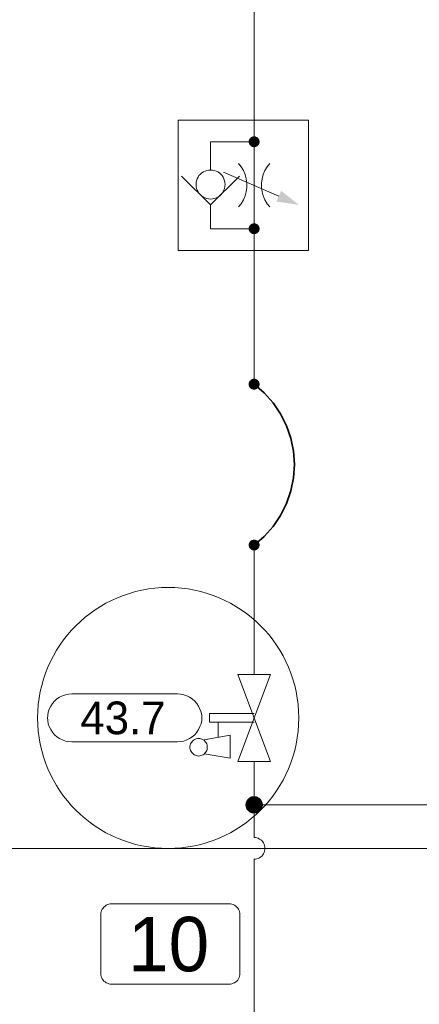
# Model space of a CAD drawing. Header units: millimetres. Extents: x 0 to 203, y 0 to 47.
# Tile 177 of 196: x 148.71 to 150.15, y 37.02 to 40.58. Entities that reach past the tile are written whole.
import ezdxf

# ---------------------------------------------------------------- set-up
doc = ezdxf.new("R2010")
doc.units = ezdxf.units.MM
for name, color, linetype in [('PDF_Geomertry', 7, 'Continuous'), ('PDF_Solid Fills', 7, 'Continuous'), ('PDF_Text', 7, 'Continuous')]:
    doc.layers.add(name, color=color, linetype=linetype)
doc.styles.add('PDF Arial', font='txt')

msp = doc.modelspace()

# ---------------------------------------------------------------- hatches: boundary and pattern name
at = {"layer": 'PDF_Solid Fills', "transparency": 33554559}
for points in [[(149.554, 40.1346), (149.5365, 40.1443), (149.5379, 40.1465)], [(149.554, 40.1346), (149.5379, 40.1465), (149.5402, 40.1485)], [(149.554, 40.1346), (149.5402, 40.1485), (149.5415, 40.1507)], [(149.554, 40.1346), (149.5415, 40.1507), (149.5435, 40.1521)], [(149.554, 40.1346), (149.5435, 40.1521), (149.5463, 40.1526)], [(149.554, 40.1346), (149.5463, 40.1526), (149.5485, 40.154)], [(149.554, 40.1346), (149.5485, 40.154), (149.5513, 40.154)], [(149.554, 40.1346), (149.5513, 40.154), (149.554, 40.1549)], [(149.554, 40.1346), (149.554, 40.1549), (149.556, 40.154)], [(149.554, 40.1346), (149.5588, 40.154), (149.561, 40.1526)], [(149.554, 40.1346), (149.556, 40.154), (149.5588, 40.154)], [(149.554, 40.1346), (149.561, 40.1526), (149.5638, 40.1521)], [(149.554, 40.1346), (149.5638, 40.1521), (149.5657, 40.1507)], [(149.554, 40.1346), (149.5657, 40.1507), (149.5679, 40.1485)], [(149.554, 40.1346), (149.5679, 40.1485), (149.5693, 40.1465)], [(149.554, 40.1346), (149.5693, 40.1465), (149.5707, 40.1443)], [(149.554, 40.1346), (149.5338, 40.1346), (149.5346, 40.1374)], [(149.554, 40.1346), (149.5346, 40.1326), (149.5338, 40.1346)], [(149.554, 40.1346), (149.5346, 40.1401), (149.5352, 40.1424)], [(149.554, 40.1346), (149.5346, 40.1374), (149.5346, 40.1401)], [(149.554, 40.1346), (149.5346, 40.1299), (149.5346, 40.1326)], [(149.554, 40.1346), (149.5352, 40.1271), (149.5346, 40.1299)], [(149.554, 40.1346), (149.5352, 40.1424), (149.5365, 40.1443)], [(149.554, 40.1346), (149.5365, 40.1249), (149.5352, 40.1271)], [(149.554, 40.1346), (149.5379, 40.1229), (149.5365, 40.1249)], [(149.554, 40.1346), (149.5402, 40.1207), (149.5379, 40.1229)], [(149.554, 40.1346), (149.5415, 40.1193), (149.5402, 40.1207)], [(149.554, 40.1346), (149.5435, 40.1179), (149.5415, 40.1193)], [(149.554, 40.1346), (149.5463, 40.1165), (149.5435, 40.1179)], [(149.554, 40.1346), (149.5485, 40.116), (149.5463, 40.1165)], [(149.554, 40.1346), (149.5513, 40.1151), (149.5485, 40.116)], [(149.554, 40.1346), (149.554, 40.1151), (149.5513, 40.1151)], [(149.554, 40.1346), (149.5707, 40.1443), (149.5721, 40.1424)], [(149.554, 40.1346), (149.5721, 40.1424), (149.5727, 40.1401)], [(149.554, 40.1346), (149.5727, 40.1401), (149.5735, 40.1374)], [(149.554, 40.1346), (149.5735, 40.1374), (149.5735, 40.1346)], [(149.554, 40.1346), (149.556, 40.1151), (149.554, 40.1151)], [(149.554, 40.1346), (149.5588, 40.116), (149.556, 40.1151)], [(149.554, 40.1346), (149.561, 40.1165), (149.5588, 40.116)], [(149.554, 40.1346), (149.5638, 40.1179), (149.561, 40.1165)], [(149.554, 40.1346), (149.5657, 40.1193), (149.5638, 40.1179)], [(149.554, 40.1346), (149.5679, 40.1207), (149.5657, 40.1193)], [(149.554, 40.1346), (149.5693, 40.1229), (149.5679, 40.1207)], [(149.554, 40.1346), (149.5707, 40.1249), (149.5693, 40.1229)], [(149.554, 40.1346), (149.5721, 40.1271), (149.5707, 40.1249)], [(149.554, 40.1346), (149.5727, 40.1299), (149.5721, 40.1271)], [(149.554, 40.1346), (149.5735, 40.1326), (149.5727, 40.1299)], [(149.554, 40.1346), (149.5735, 40.1346), (149.5735, 40.1326)], [(149.554, 39.8207), (149.5346, 39.8257), (149.5352, 39.8276)], [(149.554, 39.8207), (149.5346, 39.8229), (149.5346, 39.8257)], [(149.554, 39.8207), (149.5352, 39.8276), (149.5365, 39.8304)], [(149.554, 39.8207), (149.5365, 39.8304), (149.5379, 39.8326)], [(149.554, 39.8207), (149.5379, 39.8326), (149.5402, 39.8346)], [(149.554, 39.8207), (149.5402, 39.8346), (149.5415, 39.836)], [(149.554, 39.8207), (149.5415, 39.836), (149.5435, 39.8374)], [(149.554, 39.8207), (149.5435, 39.8374), (149.5463, 39.8388)], [(149.554, 39.8207), (149.5463, 39.8388), (149.5485, 39.8396)], [(149.554, 39.8207), (149.5485, 39.8396), (149.5513, 39.8401)], [(149.554, 39.8207), (149.5513, 39.8401), (149.554, 39.8401)], [(149.554, 39.8207), (149.556, 39.8401), (149.5588, 39.8396)], [(149.554, 39.8207), (149.554, 39.8401), (149.556, 39.8401)], [(149.554, 39.8207), (149.5588, 39.8396), (149.561, 39.8388)], [(149.554, 39.8207), (149.561, 39.8388), (149.5638, 39.8374)], [(149.554, 39.8207), (149.5638, 39.8374), (149.5657, 39.836)], [(149.554, 39.8207), (149.5657, 39.836), (149.5679, 39.8346)], [(149.554, 39.8207), (149.5679, 39.8346), (149.5693, 39.8326)], [(149.554, 39.8207), (149.5693, 39.8326), (149.5707, 39.8304)], [(149.554, 39.8207), (149.5707, 39.8304), (149.5721, 39.8276)], [(149.554, 39.8207), (149.5721, 39.8276), (149.5727, 39.8257)], [(149.554, 39.8207), (149.5727, 39.8257), (149.5735, 39.8229)], [(149.554, 39.8207), (149.5338, 39.8207), (149.5346, 39.8229)], [(149.554, 39.8207), (149.5346, 39.8179), (149.5338, 39.8207)], [(149.554, 39.8207), (149.5346, 39.8151), (149.5346, 39.8179)], [(149.554, 39.8207), (149.5352, 39.8132), (149.5346, 39.8151)], [(149.554, 39.8207), (149.5365, 39.8104), (149.5352, 39.8132)], [(149.554, 39.8207), (149.5379, 39.8082), (149.5365, 39.8104)], [(149.554, 39.8207), (149.5402, 39.8068), (149.5379, 39.8082)], [(149.554, 39.8207), (149.5415, 39.8049), (149.5402, 39.8068)], [(149.554, 39.8207), (149.5435, 39.8035), (149.5415, 39.8049)], [(149.554, 39.8207), (149.5463, 39.8021), (149.5435, 39.8035)], [(149.554, 39.8207), (149.5485, 39.8013), (149.5463, 39.8021)], [(149.554, 39.8207), (149.5513, 39.8013), (149.5485, 39.8013)], [(149.554, 39.8207), (149.554, 39.8007), (149.5513, 39.8013)], [(149.554, 39.8207), (149.5735, 39.8229), (149.5735, 39.8207)], [(149.554, 39.8207), (149.556, 39.8013), (149.554, 39.8007)], [(149.554, 39.8207), (149.5588, 39.8013), (149.556, 39.8013)], [(149.554, 39.8207), (149.561, 39.8021), (149.5588, 39.8013)], [(149.554, 39.8207), (149.5638, 39.8035), (149.561, 39.8021)], [(149.554, 39.8207), (149.5657, 39.8049), (149.5638, 39.8035)], [(149.554, 39.8207), (149.5679, 39.8068), (149.5657, 39.8049)], [(149.554, 39.8207), (149.5693, 39.8082), (149.5679, 39.8068)], [(149.554, 39.8207), (149.5707, 39.8104), (149.5693, 39.8082)], [(149.554, 39.8207), (149.5721, 39.8132), (149.5707, 39.8104)], [(149.554, 39.8207), (149.5727, 39.8151), (149.5721, 39.8132)], [(149.554, 39.8207), (149.5735, 39.8179), (149.5727, 39.8151)], [(149.554, 39.8207), (149.5735, 39.8207), (149.5735, 39.8179)], [(149.554, 39.2582), (149.5338, 39.2582), (149.5346, 39.261)], [(149.554, 39.2582), (149.5346, 39.2563), (149.5338, 39.2582)], [(149.554, 39.2582), (149.5346, 39.2638), (149.5352, 39.266)], [(149.554, 39.2582), (149.5346, 39.261), (149.5346, 39.2638)], [(149.554, 39.2582), (149.5346, 39.2535), (149.5346, 39.2563)], [(149.554, 39.2582), (149.5352, 39.2513), (149.5346, 39.2535)], [(149.554, 39.2582), (149.5352, 39.266), (149.5365, 39.2687)], [(149.554, 39.2582), (149.5365, 39.2485), (149.5352, 39.2513)], [(149.554, 39.2582), (149.5365, 39.2687), (149.5379, 39.2707)], [(149.554, 39.2582), (149.5379, 39.2465), (149.5365, 39.2485)], [(149.554, 39.2582), (149.5379, 39.2707), (149.5402, 39.2721)], [(149.554, 39.2582), (149.5402, 39.2443), (149.5379, 39.2465)], [(149.554, 39.2582), (149.5402, 39.2721), (149.5415, 39.2743)], [(149.554, 39.2582), (149.5415, 39.2429), (149.5402, 39.2443)], [(149.554, 39.2582), (149.5415, 39.2743), (149.5435, 39.2757)], [(149.554, 39.2582), (149.5435, 39.2415), (149.5415, 39.2429)], [(149.554, 39.2582), (149.5435, 39.2757), (149.5463, 39.2771)], [(149.554, 39.2582), (149.5463, 39.2401), (149.5435, 39.2415)], [(149.554, 39.2582), (149.5463, 39.2771), (149.5485, 39.2776)], [(149.554, 39.2582), (149.5485, 39.2396), (149.5463, 39.2401)], [(149.554, 39.2582), (149.5485, 39.2776), (149.5513, 39.2785)], [(149.554, 39.2582), (149.5513, 39.2388), (149.5485, 39.2396)], [(149.554, 39.2582), (149.5513, 39.2785), (149.554, 39.2785)], [(149.554, 39.2582), (149.554, 39.2388), (149.5513, 39.2388)], [(149.554, 39.2582), (149.556, 39.2785), (149.5588, 39.2776)], [(149.554, 39.2582), (149.554, 39.2785), (149.556, 39.2785)], [(149.554, 39.2582), (149.5588, 39.2776), (149.561, 39.2771)], [(149.554, 39.2582), (149.561, 39.2771), (149.5638, 39.2757)], [(149.554, 39.2582), (149.5638, 39.2757), (149.5657, 39.2743)], [(149.554, 39.2582), (149.5657, 39.2743), (149.5679, 39.2721)], [(149.554, 39.2582), (149.5679, 39.2721), (149.5693, 39.2707)], [(149.554, 39.2582), (149.5693, 39.2707), (149.5707, 39.2687)], [(149.554, 39.2582), (149.5707, 39.2687), (149.5721, 39.266)], [(149.554, 39.2582), (149.5721, 39.266), (149.5727, 39.2638)], [(149.554, 39.2582), (149.5727, 39.2638), (149.5735, 39.261)], [(149.554, 39.2582), (149.5735, 39.261), (149.5735, 39.2582)], [(149.554, 39.2582), (149.556, 39.2388), (149.554, 39.2388)], [(149.554, 39.2582), (149.5588, 39.2396), (149.556, 39.2388)], [(149.554, 39.2582), (149.561, 39.2401), (149.5588, 39.2396)], [(149.554, 39.2582), (149.5638, 39.2415), (149.561, 39.2401)], [(149.554, 39.2582), (149.5657, 39.2429), (149.5638, 39.2415)], [(149.554, 39.2582), (149.5679, 39.2443), (149.5657, 39.2429)], [(149.554, 39.2582), (149.5693, 39.2465), (149.5679, 39.2443)], [(149.554, 39.2582), (149.5707, 39.2485), (149.5693, 39.2465)], [(149.554, 39.2582), (149.5721, 39.2513), (149.5707, 39.2485)], [(149.554, 39.2582), (149.5727, 39.2535), (149.5721, 39.2513)], [(149.554, 39.2582), (149.5735, 39.2563), (149.5727, 39.2535)], [(149.554, 39.2582), (149.5735, 39.2582), (149.5735, 39.2563)], [(149.554, 38.6771), (149.5352, 38.6846), (149.5365, 38.6868)], [(149.554, 38.6771), (149.5365, 38.6868), (149.5379, 38.6887)], [(149.554, 38.6771), (149.5379, 38.6887), (149.5402, 38.691)], [(149.554, 38.6771), (149.5402, 38.691), (149.5415, 38.6929)], [(149.554, 38.6771), (149.5415, 38.6929), (149.5435, 38.6943)], [(149.554, 38.6771), (149.5435, 38.6943), (149.5463, 38.6951)], [(149.554, 38.6771), (149.5463, 38.6951), (149.5485, 38.6957)], [(149.554, 38.6771), (149.5485, 38.6957), (149.5513, 38.6965)], [(149.554, 38.6771), (149.5513, 38.6965), (149.554, 38.6965)], [(149.554, 38.6771), (149.556, 38.6965), (149.5588, 38.6957)], [(149.554, 38.6771), (149.554, 38.6965), (149.556, 38.6965)], [(149.554, 38.6771), (149.5588, 38.6957), (149.561, 38.6951)], [(149.554, 38.6771), (149.561, 38.6951), (149.5638, 38.6943)], [(149.554, 38.6771), (149.5638, 38.6943), (149.5657, 38.6929)], [(149.554, 38.6771), (149.5657, 38.6929), (149.5679, 38.691)], [(149.554, 38.6771), (149.5679, 38.691), (149.5693, 38.6887)], [(149.554, 38.6771), (149.5693, 38.6887), (149.5707, 38.6868)], [(149.554, 38.6771), (149.5707, 38.6868), (149.5721, 38.6846)], [(149.554, 38.6771), (149.5338, 38.6771), (149.5346, 38.6799)], [(149.554, 38.6771), (149.5346, 38.6743), (149.5338, 38.6771)], [(149.554, 38.6771), (149.5346, 38.6818), (149.5352, 38.6846)], [(149.554, 38.6771), (149.5346, 38.6799), (149.5346, 38.6818)], [(149.554, 38.6771), (149.5346, 38.6721), (149.5346, 38.6743)], [(149.554, 38.6771), (149.5352, 38.6693), (149.5346, 38.6721)], [(149.554, 38.6771), (149.5365, 38.6674), (149.5352, 38.6693)], [(149.554, 38.6771), (149.5379, 38.6651), (149.5365, 38.6674)], [(149.554, 38.6771), (149.5402, 38.6632), (149.5379, 38.6651)], [(149.554, 38.6771), (149.5415, 38.6618), (149.5402, 38.6632)], [(149.554, 38.6771), (149.5435, 38.6604), (149.5415, 38.6618)], [(149.554, 38.6771), (149.5463, 38.659), (149.5435, 38.6604)], [(149.554, 38.6771), (149.5485, 38.6582), (149.5463, 38.659)], [(149.554, 38.6771), (149.5513, 38.6576), (149.5485, 38.6582)], [(149.554, 38.6771), (149.554, 38.6576), (149.5513, 38.6576)], [(149.554, 38.6771), (149.5721, 38.6846), (149.5727, 38.6818)], [(149.554, 38.6771), (149.5727, 38.6818), (149.5735, 38.6799)], [(149.554, 38.6771), (149.5735, 38.6799), (149.5735, 38.6771)], [(149.554, 38.6771), (149.556, 38.6576), (149.554, 38.6576)], [(149.554, 38.6771), (149.5588, 38.6582), (149.556, 38.6576)], [(149.554, 38.6771), (149.561, 38.659), (149.5588, 38.6582)], [(149.554, 38.6771), (149.5638, 38.6604), (149.561, 38.659)], [(149.554, 38.6771), (149.5657, 38.6618), (149.5638, 38.6604)], [(149.554, 38.6771), (149.5679, 38.6632), (149.5657, 38.6618)], [(149.554, 38.6771), (149.5693, 38.6651), (149.5679, 38.6632)], [(149.554, 38.6771), (149.5707, 38.6674), (149.5693, 38.6651)], [(149.554, 38.6771), (149.5721, 38.6693), (149.5707, 38.6674)], [(149.554, 38.6771), (149.5727, 38.6721), (149.5721, 38.6693)], [(149.554, 38.6771), (149.5735, 38.6743), (149.5727, 38.6721)], [(149.554, 38.6771), (149.5735, 38.6771), (149.5735, 38.6743)], [(149.554, 37.7382), (149.5318, 37.7604), (149.5346, 37.7632)], [(149.554, 37.7382), (149.5346, 37.7632), (149.5379, 37.7651)], [(149.554, 37.7382), (149.5379, 37.7651), (149.5415, 37.7674)], [(149.554, 37.7382), (149.5415, 37.7674), (149.5457, 37.7687)], [(149.554, 37.7382), (149.5457, 37.7687), (149.5499, 37.7693)], [(149.554, 37.7382), (149.5499, 37.7693), (149.554, 37.7693)], [(149.554, 37.7382), (149.5582, 37.7693), (149.5615, 37.7687)], [(149.554, 37.7382), (149.554, 37.7693), (149.5582, 37.7693)], [(149.554, 37.7382), (149.5615, 37.7687), (149.5657, 37.7674)], [(149.554, 37.7382), (149.5657, 37.7674), (149.5693, 37.7651)], [(149.554, 37.7382), (149.5693, 37.7651), (149.5727, 37.7632)], [(149.554, 37.7382), (149.5727, 37.7632), (149.5763, 37.7604)], [(149.554, 37.7382), (149.5221, 37.7382), (149.5227, 37.7424)], [(149.554, 37.7382), (149.5227, 37.734), (149.5221, 37.7382)], [(149.554, 37.7382), (149.5227, 37.7424), (149.5235, 37.7465)], [(149.554, 37.7382), (149.5235, 37.7299), (149.5227, 37.734)], [(149.554, 37.7382), (149.5235, 37.7465), (149.5249, 37.7499)], [(149.554, 37.7382), (149.5249, 37.7257), (149.5235, 37.7299)], [(149.554, 37.7382), (149.5249, 37.7499), (149.5263, 37.7535)], [(149.554, 37.7382), (149.5263, 37.7221), (149.5249, 37.7257)], [(149.554, 37.7382), (149.5263, 37.7535), (149.529, 37.7568)], [(149.554, 37.7382), (149.529, 37.7187), (149.5263, 37.7221)], [(149.554, 37.7382), (149.529, 37.7568), (149.5318, 37.7604)], [(149.554, 37.7382), (149.5318, 37.716), (149.529, 37.7187)], [(149.554, 37.7382), (149.5346, 37.7132), (149.5318, 37.716)], [(149.554, 37.7382), (149.5379, 37.711), (149.5346, 37.7132)], [(149.554, 37.7382), (149.5415, 37.709), (149.5379, 37.711)], [(149.554, 37.7382), (149.5457, 37.7076), (149.5415, 37.709)], [(149.554, 37.7382), (149.5499, 37.7068), (149.5457, 37.7076)], [(149.554, 37.7382), (149.554, 37.7068), (149.5499, 37.7068)], [(149.554, 37.7382), (149.5763, 37.7604), (149.579, 37.7568)], [(149.554, 37.7382), (149.579, 37.7568), (149.581, 37.7535)], [(149.554, 37.7382), (149.581, 37.7535), (149.5824, 37.7499)], [(149.554, 37.7382), (149.5824, 37.7499), (149.5838, 37.7465)], [(149.554, 37.7382), (149.5838, 37.7465), (149.5852, 37.7424)], [(149.554, 37.7382), (149.5852, 37.7424), (149.5852, 37.7382)], [(149.554, 37.7382), (149.5582, 37.7068), (149.554, 37.7068)], [(149.554, 37.7382), (149.5615, 37.7076), (149.5582, 37.7068)], [(149.554, 37.7382), (149.5657, 37.709), (149.5615, 37.7076)], [(149.554, 37.7382), (149.5693, 37.711), (149.5657, 37.709)], [(149.554, 37.7382), (149.5727, 37.7132), (149.5693, 37.711)], [(149.554, 37.7382), (149.5763, 37.716), (149.5727, 37.7132)], [(149.554, 37.7382), (149.579, 37.7187), (149.5763, 37.716)], [(149.554, 37.7382), (149.581, 37.7221), (149.579, 37.7187)], [(149.554, 37.7382), (149.5824, 37.7257), (149.581, 37.7221)], [(149.554, 37.7382), (149.5838, 37.7299), (149.5824, 37.7257)], [(149.554, 37.7382), (149.5852, 37.734), (149.5838, 37.7299)], [(149.554, 37.7382), (149.5852, 37.7382), (149.5852, 37.734)]]:
    msp.add_hatch(color=256, dxfattribs=at).paths.add_polyline_path(points)

# ---------------------------------------------------------------- linework, layer by layer
at = {"layer": 'PDF_Geomertry', "lineweight": 15}
for points in [[(149.554, 40.1346), (149.554, 40.2132), (149.554, 42.2804)], [(149.3963, 39.9063), (149.3963, 39.8757), (149.3963, 39.8207), (149.554, 39.8207), (149.554, 40.1346), (149.3963, 40.1346), (149.3963, 40.0326)], [(149.4977, 39.8993), (149.5074, 39.911), (149.5152, 39.9249), (149.5213, 39.9396), (149.5254, 39.954), (149.5277, 39.9701), (149.5277, 39.9854), (149.5254, 40.0007), (149.5213, 40.016), (149.5152, 40.0304), (149.5074, 40.0438), (149.4977, 40.0563)], [(149.6102, 40.0563), (149.6004, 40.0438), (149.5921, 40.0304), (149.5865, 40.016), (149.5824, 40.0007), (149.5804, 39.9854), (149.5804, 39.9701), (149.5824, 39.954), (149.5865, 39.9396), (149.5921, 39.9249), (149.6004, 39.911), (149.6102, 39.8993)], [(149.5013, 40.011), (149.3963, 39.9063), (149.2915, 40.011)], [(149.4435, 40.0249), (149.6429, 39.9382)], [(149.554, 39.2582), (149.554, 39.7415), (149.554, 39.8207)], [(149.554, 38.6771), (149.554, 38.2096)], [(149.554, 37.8951), (149.554, 37.7382), (149.554, 37.6201), (149.5588, 37.6201), (149.5638, 37.6187), (149.5685, 37.6174), (149.5735, 37.6146), (149.5777, 37.6118), (149.5818, 37.609), (149.5852, 37.6049), (149.5879, 37.6007), (149.5902, 37.5957), (149.5915, 37.591), (149.5929, 37.586), (149.5929, 37.5804), (149.5929, 37.5757), (149.5915, 37.5707), (149.5902, 37.566), (149.5879, 37.561), (149.5852, 37.5568), (149.5818, 37.5526), (149.5777, 37.5499), (149.5735, 37.5465), (149.5685, 37.5443), (149.5638, 37.5429), (149.5588, 37.5415), (149.554, 37.5415), (149.5588, 37.5415), (149.5638, 37.5429), (149.5685, 37.5443), (149.5735, 37.5465), (149.5777, 37.5499), (149.5818, 37.5526), (149.5852, 37.5568), (149.5879, 37.561), (149.5902, 37.566), (149.5915, 37.5707), (149.5929, 37.5757), (149.5929, 37.5804), (149.5929, 37.586), (149.5915, 37.591), (149.5902, 37.5957), (149.5879, 37.6007), (149.5852, 37.6049), (149.5818, 37.609), (149.5777, 37.6118), (149.5735, 37.6146), (149.5685, 37.6174), (149.5638, 37.6187), (149.5588, 37.6201), (149.554, 37.6201)], [(151.4435, 37.7382), (149.554, 37.7382)], [(147.3574, 37.5804), (157.3374, 37.5804), (157.3374, 34.6929)], [(149.554, 37.5415), (149.554, 36.4804)]]:
    msp.add_lwpolyline(points, dxfattribs=at)
for points in [[(149.7504, 40.2132), (149.279, 40.2132), (149.279, 39.7415), (149.7504, 39.7415), (149.7504, 40.2132)], [(149.449, 39.9804), (149.4485, 39.9874), (149.4471, 39.9937), (149.4449, 40.0007), (149.4421, 40.0063), (149.4379, 40.0124), (149.4338, 40.0174), (149.4282, 40.0221), (149.4227, 40.0257), (149.4165, 40.0285), (149.4102, 40.0313), (149.4032, 40.0318), (149.3963, 40.0326), (149.3893, 40.0318), (149.3832, 40.0313), (149.3763, 40.0285), (149.3707, 40.0257), (149.3643, 40.0221), (149.3596, 40.0174), (149.3546, 40.0124), (149.3513, 40.0063), (149.3485, 40.0007), (149.3457, 39.9937), (149.3449, 39.9874), (149.3443, 39.9804), (149.3449, 39.9735), (149.3457, 39.9665), (149.3485, 39.9604), (149.3513, 39.954), (149.3546, 39.9485), (149.3596, 39.9429), (149.3643, 39.9387), (149.3707, 39.9346), (149.3763, 39.9318), (149.3832, 39.9299), (149.3893, 39.9285), (149.3963, 39.9276), (149.4032, 39.9285), (149.4102, 39.9299), (149.4165, 39.9318), (149.4227, 39.9346), (149.4282, 39.9387), (149.4338, 39.9429), (149.4379, 39.9485), (149.4421, 39.954), (149.4449, 39.9604), (149.4471, 39.9665), (149.4485, 39.9735), (149.449, 39.9804)], [(149.2768, 38.1388), (149.2879, 38.1382), (149.2999, 38.136), (149.3102, 38.1318), (149.3207, 38.1271), (149.3304, 38.1207), (149.3393, 38.1132), (149.3471, 38.104), (149.3532, 38.0943), (149.3582, 38.084), (149.3624, 38.0735), (149.3643, 38.0618), (149.3652, 38.0507), (149.3652, 38.054), (149.3643, 38.0429), (149.3624, 38.0313), (149.3582, 38.0207), (149.3532, 38.0104), (149.3471, 38.0007), (149.3393, 37.9915), (149.3304, 37.984), (149.3207, 37.9776), (149.3102, 37.9729), (149.2999, 37.9687), (149.2879, 37.9665), (149.2768, 37.966), (148.8957, 37.966), (148.8838, 37.9665), (148.8727, 37.9687), (148.8615, 37.9729), (148.8513, 37.9776), (148.8415, 37.984), (148.8332, 37.9915), (148.8254, 38.0007), (148.8193, 38.0104), (148.8138, 38.0207), (148.8102, 38.0313), (148.8082, 38.0429), (148.8074, 38.054), (148.8074, 38.0507), (148.8082, 38.0618), (148.8102, 38.0735), (148.8138, 38.084), (148.8193, 38.0943), (148.8254, 38.104), (148.8332, 38.1132), (148.8415, 38.1207), (148.8513, 38.1271), (148.8615, 38.1318), (148.8727, 38.136), (148.8838, 38.1382), (148.8957, 38.1388), (149.2768, 38.1388)]]:
    msp.add_lwpolyline(points, close=True, dxfattribs=at)
at = {"layer": 'PDF_Geomertry', "lineweight": 0}
for points in [[(149.5435, 40.1346), (149.5443, 40.1332), (149.5443, 40.1326), (149.5449, 40.1313), (149.5449, 40.1299), (149.5457, 40.129), (149.5471, 40.1276), (149.5477, 40.1271), (149.549, 40.1263), (149.5499, 40.1257), (149.5513, 40.1257), (149.5527, 40.1249), (149.554, 40.1249), (149.5546, 40.1249), (149.556, 40.1257), (149.5574, 40.1257), (149.5588, 40.1263), (149.5596, 40.1271), (149.561, 40.1276), (149.5615, 40.129), (149.5624, 40.1299), (149.5629, 40.1313), (149.5629, 40.1326), (149.5638, 40.1332), (149.5638, 40.1346), (149.5638, 40.136), (149.5629, 40.1374), (149.5629, 40.1388), (149.5624, 40.1396), (149.5615, 40.141), (149.561, 40.1415), (149.5596, 40.1424), (149.5588, 40.1429), (149.5574, 40.1437), (149.556, 40.1443), (149.5546, 40.1443), (149.554, 40.1443), (149.5527, 40.1443), (149.5513, 40.1443), (149.5499, 40.1437), (149.549, 40.1429), (149.5477, 40.1424), (149.5471, 40.1415), (149.5457, 40.141), (149.5449, 40.1396), (149.5449, 40.1388), (149.5443, 40.1374), (149.5443, 40.136), (149.5435, 40.1346)], [(149.5435, 39.8207), (149.5443, 39.8193), (149.5443, 39.8179), (149.5449, 39.8165), (149.5449, 39.816), (149.5457, 39.8146), (149.5471, 39.8137), (149.5477, 39.8124), (149.549, 39.8118), (149.5499, 39.8118), (149.5513, 39.811), (149.5527, 39.811), (149.554, 39.8104), (149.5546, 39.811), (149.556, 39.811), (149.5574, 39.8118), (149.5588, 39.8118), (149.5596, 39.8124), (149.561, 39.8137), (149.5615, 39.8146), (149.5624, 39.816), (149.5629, 39.8165), (149.5629, 39.8179), (149.5638, 39.8193), (149.5638, 39.8207), (149.5638, 39.8215), (149.5629, 39.8229), (149.5629, 39.8243), (149.5624, 39.8257), (149.5615, 39.8263), (149.561, 39.8276), (149.5596, 39.8285), (149.5588, 39.829), (149.5574, 39.8299), (149.556, 39.8299), (149.5546, 39.8304), (149.554, 39.8304), (149.5527, 39.8304), (149.5513, 39.8299), (149.5499, 39.8299), (149.549, 39.829), (149.5477, 39.8285), (149.5471, 39.8276), (149.5457, 39.8263), (149.5449, 39.8257), (149.5449, 39.8243), (149.5443, 39.8229), (149.5443, 39.8215), (149.5435, 39.8207)], [(149.5435, 39.2582), (149.5443, 39.2576), (149.5443, 39.2563), (149.5449, 39.2549), (149.5449, 39.2535), (149.5457, 39.2526), (149.5471, 39.2513), (149.5477, 39.2507), (149.549, 39.2499), (149.5499, 39.2493), (149.5513, 39.2493), (149.5527, 39.2485), (149.554, 39.2485), (149.5546, 39.2485), (149.556, 39.2493), (149.5574, 39.2493), (149.5588, 39.2499), (149.5596, 39.2507), (149.561, 39.2513), (149.5615, 39.2526), (149.5624, 39.2535), (149.5629, 39.2549), (149.5629, 39.2563), (149.5638, 39.2576), (149.5638, 39.2582), (149.5638, 39.2596), (149.5629, 39.261), (149.5629, 39.2624), (149.5624, 39.2638), (149.5615, 39.2646), (149.561, 39.2651), (149.5596, 39.2665), (149.5588, 39.2674), (149.5574, 39.2679), (149.556, 39.2679), (149.5546, 39.2687), (149.554, 39.2687), (149.5527, 39.2687), (149.5513, 39.2679), (149.5499, 39.2679), (149.549, 39.2674), (149.5477, 39.2665), (149.5471, 39.2651), (149.5457, 39.2646), (149.5449, 39.2638), (149.5449, 39.2624), (149.5443, 39.261), (149.5443, 39.2596), (149.5435, 39.2582)], [(149.5435, 38.6771), (149.5443, 38.6757), (149.5443, 38.6743), (149.5449, 38.6735), (149.5449, 38.6721), (149.5457, 38.6707), (149.5471, 38.6701), (149.5477, 38.6693), (149.549, 38.6688), (149.5499, 38.6679), (149.5513, 38.6674), (149.5527, 38.6674), (149.554, 38.6674), (149.5546, 38.6674), (149.556, 38.6674), (149.5574, 38.6679), (149.5588, 38.6688), (149.5596, 38.6693), (149.561, 38.6701), (149.5615, 38.6707), (149.5624, 38.6721), (149.5629, 38.6735), (149.5629, 38.6743), (149.5638, 38.6757), (149.5638, 38.6771), (149.5638, 38.6785), (149.5629, 38.6799), (149.5629, 38.6813), (149.5624, 38.6818), (149.5615, 38.6832), (149.561, 38.684), (149.5596, 38.6846), (149.5588, 38.6854), (149.5574, 38.686), (149.556, 38.6868), (149.5546, 38.6868), (149.554, 38.6868), (149.5527, 38.6868), (149.5513, 38.6868), (149.5499, 38.686), (149.549, 38.6854), (149.5477, 38.6846), (149.5471, 38.684), (149.5457, 38.6832), (149.5449, 38.6818), (149.5449, 38.6813), (149.5443, 38.6799), (149.5443, 38.6785), (149.5435, 38.6771)], [(149.5379, 37.7382), (149.5379, 37.736), (149.5388, 37.734), (149.5393, 37.7318), (149.5402, 37.7304), (149.5415, 37.7285), (149.5429, 37.7271), (149.5443, 37.7257), (149.5457, 37.7243), (149.5477, 37.7235), (149.5499, 37.7229), (149.5518, 37.7221), (149.554, 37.7221), (149.556, 37.7221), (149.5574, 37.7229), (149.5596, 37.7235), (149.5615, 37.7243), (149.5629, 37.7257), (149.5652, 37.7271), (149.5665, 37.7285), (149.5671, 37.7304), (149.5685, 37.7318), (149.5685, 37.734), (149.5693, 37.736), (149.5693, 37.7382), (149.5693, 37.7401), (149.5685, 37.7424), (149.5685, 37.7437), (149.5671, 37.7457), (149.5665, 37.7479), (149.5652, 37.7493), (149.5629, 37.7507), (149.5615, 37.7513), (149.5596, 37.7526), (149.5574, 37.7535), (149.556, 37.7535), (149.554, 37.7535), (149.5518, 37.7535), (149.5499, 37.7535), (149.5477, 37.7526), (149.5457, 37.7513), (149.5443, 37.7507), (149.5429, 37.7493), (149.5415, 37.7479), (149.5402, 37.7457), (149.5393, 37.7437), (149.5388, 37.7424), (149.5379, 37.7401), (149.5379, 37.7382)]]:
    msp.add_lwpolyline(points, close=True, dxfattribs=at)
at = {"layer": 'PDF_Geomertry', "lineweight": 35}
msp.add_lwpolyline([(149.554, 38.6771), (149.5902, 38.7082), (149.6221, 38.7443), (149.649, 38.784), (149.6707, 38.8271), (149.6865, 38.8729), (149.6957, 38.9201), (149.699, 38.9679), (149.6957, 39.016), (149.6865, 39.0632), (149.6707, 39.1082), (149.649, 39.1513), (149.6221, 39.1915), (149.5902, 39.2271), (149.554, 39.2582)], dxfattribs=at)
at = {"layer": 'PDF_Geomertry', "color": 1, "lineweight": 15}
for points in [[(149.4949, 37.8951), (149.6129, 38.2096), (149.4949, 38.2096), (149.6129, 37.8951), (149.4949, 37.8951)], [(149.3846, 37.9465), (149.3846, 37.9507), (149.3838, 37.954), (149.3824, 37.9582), (149.3804, 37.9618), (149.3782, 37.9651), (149.3754, 37.9687), (149.3727, 37.9715), (149.3693, 37.9735), (149.3652, 37.9757), (149.3615, 37.9763), (149.3574, 37.9776), (149.3532, 37.9776), (149.349, 37.9776), (149.3449, 37.9763), (149.3415, 37.9757), (149.3374, 37.9735), (149.3346, 37.9715), (149.331, 37.9687), (149.3282, 37.9651), (149.3263, 37.9618), (149.324, 37.9582), (149.3227, 37.954), (149.3221, 37.9507), (149.3221, 37.9465), (149.3221, 37.9424), (149.3227, 37.9382), (149.324, 37.934), (149.3263, 37.9304), (149.3282, 37.9271), (149.331, 37.9243), (149.3346, 37.9215), (149.3374, 37.9188), (149.3415, 37.9174), (149.3449, 37.916), (149.349, 37.9151), (149.3532, 37.9146), (149.3574, 37.9151), (149.3615, 37.916), (149.3652, 37.9174), (149.3693, 37.9188), (149.3727, 37.9215), (149.3754, 37.9243), (149.3782, 37.9271), (149.3804, 37.9304), (149.3824, 37.934), (149.3838, 37.9382), (149.3846, 37.9424), (149.3846, 37.9465)]]:
    msp.add_lwpolyline(points, close=True, dxfattribs=at)
for points in [[(149.554, 38.0368), (149.3929, 38.0368), (149.3929, 38.0679), (149.554, 38.0679)], [(149.424, 37.9818), (149.424, 38.0368)], [(149.3727, 37.9229), (149.4671, 37.9068), (149.4671, 37.9896), (149.3727, 37.9735)]]:
    msp.add_lwpolyline(points, dxfattribs=at)
at = {"layer": 'PDF_Geomertry', "lineweight": 9}
msp.add_lwpolyline([(149.4629, 37.3804), (149.4685, 37.3799), (149.4735, 37.379), (149.4782, 37.3776), (149.4832, 37.3749), (149.4874, 37.3721), (149.4915, 37.3687), (149.4943, 37.3651), (149.4971, 37.361), (149.4999, 37.3563), (149.5013, 37.3513), (149.5027, 37.3465), (149.5027, 37.341), (149.5027, 37.129), (149.5027, 37.1235), (149.5013, 37.1187), (149.4999, 37.1138), (149.4971, 37.1096), (149.4943, 37.1049), (149.4915, 37.1013), (149.4874, 37.0979), (149.4832, 37.0951), (149.4782, 37.0929), (149.4735, 37.091), (149.4685, 37.0901), (149.4629, 37.0896), (149.0388, 37.0896), (149.0338, 37.0901), (149.029, 37.091), (149.024, 37.0929), (149.0193, 37.0951), (149.0152, 37.0979), (149.011, 37.1013), (149.0082, 37.1049), (149.0046, 37.1096), (149.0027, 37.1138), (149.0013, 37.1187), (148.9999, 37.1235), (148.9999, 37.129), (148.9999, 37.341), (148.9999, 37.3465), (149.0013, 37.3513), (149.0027, 37.3563), (149.0046, 37.361), (149.0082, 37.3651), (149.011, 37.3687), (149.0152, 37.3721), (149.0193, 37.3749), (149.024, 37.3776), (149.029, 37.379), (149.0338, 37.3799), (149.0388, 37.3804), (149.4629, 37.3804)], close=True, dxfattribs=at)
at = {"layer": 'PDF_Geomertry', "color": 1, "lineweight": 15}
msp.add_circle((149.2435, 38.0521), 0.4717, dxfattribs=at)
at = {"layer": 'PDF_Solid Fills', "transparency": 33554559}
msp.add_solid([(149.6513, 39.9576), (149.6346, 39.9188), (149.6513, 39.9576), (149.7152, 39.9068)], dxfattribs=at)

# ---------------------------------------------------------------- texts
at = {"layer": 'PDF_Text', "attachment_point": 7, "style": 'PDF Arial'}
for s, insert, char_height in [('43.7', (148.9263, 37.9917), 0.11811), ('10', (149.0985, 37.1335), 0.19685)]:
    msp.add_mtext(s, dxfattribs=dict(at, insert=insert, char_height=char_height))

doc.saveas('drawing.dxf')
